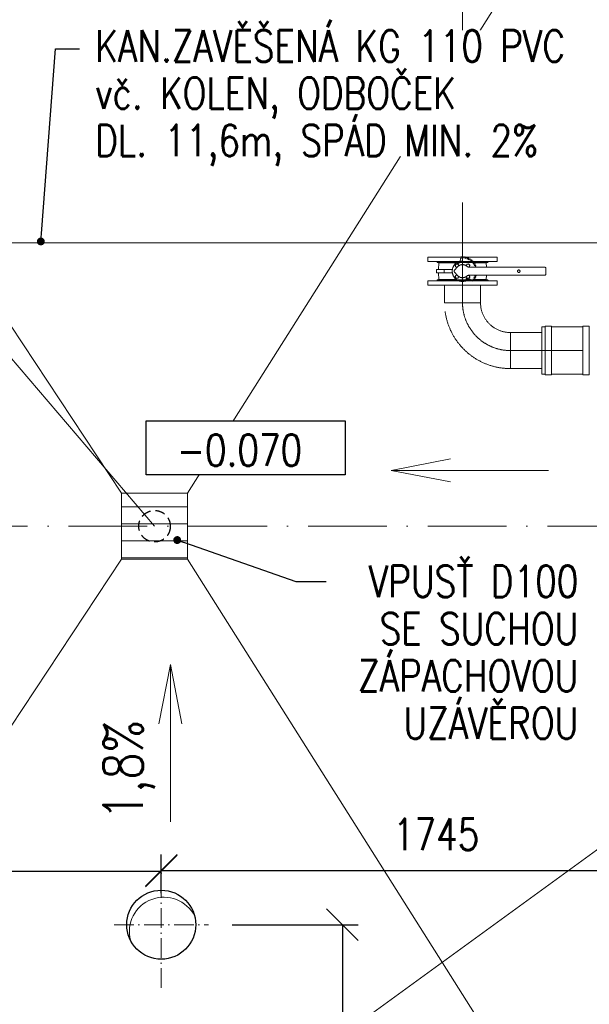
# Model space of a CAD drawing. Header units: millimetres. Extents: x -25606 to 96684, y -22894 to 47132.
# Tile 20 of 89: x 6464 to 8273, y 3441 to 6566. Entities that reach past the tile are written whole.
import ezdxf
from ezdxf import colors
from ezdxf.entities.mleader import LeaderData, LeaderLine
from ezdxf.enums import TextEntityAlignment as Align
from ezdxf.math import Vec2, Vec3

# ---------------------------------------------------------------- set-up
doc = ezdxf.new("R2010")
doc.units = ezdxf.units.MM
doc.header["$LTSCALE"] = 50
doc.set_wipeout_variables(frame=1)
for name, pattern in [('A_CARA_15', [7.6, 5, -1.3, 0, -1.3]), ('A_CARA_16', [11.4, 6, -1.8, 0, -1.8, 0, -1.8]), ('DASHDOT', [25.4, 12.7, -6.35, 0, -6.35]), ('HIDDEN', [9.525, 6.35, -3.175])]:
    doc.linetypes.add(name, pattern=pattern)
doc.layers.get('Defpoints').update_dxf_attribs({"color": 132})
for name, color, linetype, lineweight in [('AG_kanal', 8, 'G_POTR_626_PN', 13), ('CA_KOTY', 3, 'Continuous', 25), ('CA_NEVHRA', 3, 'HIDDEN', 25), ('CA_OSY', 5, 'A_CARA_15', 18), ('CA_POHHRA18', 8, 'Continuous', 18), ('CA_POHHRA25', 7, 'Continuous', 25), ('CA_SRAFY', 9, 'Continuous', 13), ('CA_TEXT25', 7, 'Continuous', 25), ('CA_TG', 9, 'A_CARA_16', 13), ('CA_ZARIZPRED', 8, 'Continuous', 18)]:
    doc.layers.add(name, color=color, linetype=linetype, lineweight=lineweight)
doc.layers.add('Obrysy', color=2, linetype='Continuous')
doc.styles.add('ARIAL', font='arial.ttf')
doc.styles.add('ROMANS', font='romans.shx', dxfattribs={"width": 0.8})
doc.linetypes.add('G_POTR_626_PN', pattern='A,0.5,-1,2,-6.5,[8,hpfmlin.shx,S=1,R=0,X=0,Y=0],-6.5,2,-1,0.5', length=20)
doc.dimstyles.new('A-50_(2.5)', dxfattribs={"dimscale": 50, "dimtxt": 2, "dimasz": 2, "dimexe": 1, "dimexo": 2, "dimgap": 0, "dimtad": 0, "dimdec": 0, "dimrnd": 1, "dimtxsty": 'ROMANS', "dimblk1": 'OBLIQUE', "dimblk2": 'OBLIQUE', "dimsah": 1, "dimcen": 2, "dimclrd": 256, "dimclre": 256, "dimclrt": 256, "dimadec": 1, "dimazin": 2, "dimtfac": 0.714286, "dimtdec": 0, "dimtmove": 0, "dimatfit": 3, "dimldrblk": 'DOTSMALL', "dimfxl": 7, "dimfxlon": 1, "dimtvp": 1.142857, "dimtfill": 1, "dimtolj": 1, "dimlwd": -1, "dimlwe": -1, "dimarcsym": 0})

# ---------------------------------------------------------------- blocks, each defined once
blk = doc.blocks.new('vpusť')
h = blk.add_hatch()
h.set_pattern_fill('ANSI31', color=256, scale=17, angle=315)
h.set_pattern_definition([(0, (-75, 0), (1e-14, 53.975), [])])
h.paths.add_polyline_path([(105, 105), (-105, 105), (-105, -105), (105, -105)])
for p, q in [((-105, 105), (-105, -105)), ((105, 105), (-105, 105)), ((105, -105), (105, 105)), ((-105, -105), (105, -105))]:
    blk.add_line(p, q)
blk = doc.blocks.new('00SPAD')
blk.add_lwpolyline([(10, 0), (0, 0), (3.761, 0.733), (0, 0), (3.761, -0.733)])
at = {"style": 'ROMANS', "width": 0.8, "flags": 8}
blk.add_attdef('SPÁD', text='', height=2.5, dxfattribs=at).set_placement((6.703, 1), align=Align.BOTTOM_CENTER)
blk = doc.blocks.new('*U183')
for p, q in [((30.3, 27.6), (33.5, 31.5)), ((-57.8, 5.1), (-82.4, 5.1)), ((-82.4, 0), (-82.4, 5.1)), ((-82.4, -5.1), (-82.4, 0)), ((-75.3, 26.4), (-76.5, 5.1)), ((-19.2, 26.4), (-75.3, 26.4)), ((-16.9, 28), (-71.2, 28)), ((-17.6, 28), (-71.2, 28)), ((-71.2, 28), (-71.2, 26.4)), ((-57.9, 0), (-57.8, 5.1)), ((-57.9, 0), (-57.8, -5.1)), ((-57.8, 5.1), (-32.3, 5.1)), ((-47.8, 26.7), (-47.8, 26.7)), ((-15.4, 13.9), (-25.6, 2.7)), ((-19.2, 23.3), (-23.3, 19.2)), ((-23.3, 19.2), (-21.8, 13.6)), ((-21.8, 13.6), (-16.9, 12.3)), ((-19.2, 23.3), (-13.6, 21.8)), ((-13.6, 21.8), (-12.3, 16.8)), ((13.6, 21.8), (12.3, 16.8)), ((19.2, 23.3), (13.6, 21.8)), ((23.3, 19.2), (19.2, 23.3)), ((21.8, 13.6), (19.5, 13)), ((19.7, 13), (44.1, 13)), ((23.3, 19.2), (21.8, 13.6)), ((22.2, 24), (27.5, 30.4)), ((27.5, 30.4), (30.3, 27.6)), ((33.3, 23.9), (36.1, 28.5)), ((33.3, 23.9), (38.7, 24.9)), ((34.9, 26.4), (75.3, 26.4)), ((35.8, 28), (71.2, 28)), ((36.1, 19.4), (39.7, 23.2)), ((36.1, 19.4), (41.2, 20.4)), ((38.3, 14.5), (42.2, 18.2)), ((38.3, 14.5), (43.8, 13.9)), ((44.1, 13), (260, 13)), ((71.2, 28), (71.2, 26.4)), ((71.2, 28), (71.2, 26.4)), ((75.3, 26.4), (76, 13)), ((265, 8), (265, 0)), ((265, 0), (265, -8)), ((-57.8, -5.1), (-82.4, -5.1)), ((-76.5, -5.1), (-75.3, -26.4)), ((-75.6, -22.3), (-75.3, -26.4)), ((-19.9, -26.4), (-75.3, -26.4)), ((-71.2, -28), (-71.2, -26.4)), ((-71.2, -28), (-71.2, -26.4)), ((-17.6, -28), (-71.2, -28)), ((-17.6, -28), (-71.2, -28)), ((-57.8, -5.1), (-32.3, -5.1)), ((-25.6, -2.7), (-15.4, -13.9)), ((-23.3, -19.2), (-21.8, -13.6)), ((-23.3, -19.2), (-19.2, -23.3)), ((-21.8, -13.6), (-16.9, -12.3)), ((-19.2, -23.3), (-13.6, -21.8)), ((-13.6, -21.8), (-12.3, -16.8)), ((13.6, -21.8), (12.3, -16.8)), ((19.2, -23.3), (13.6, -21.8)), ((19.2, -23.3), (23.3, -19.2)), ((21.8, -13.6), (19.5, -13)), ((260, -13), (19.7, -13)), ((23.3, -19.2), (21.8, -13.6)), ((27.2, -30.7), (32.2, -32.9)), ((27.2, -30.7), (32.2, -32.9)), ((27.2, -30.7), (29.3, -35.5)), ((27.2, -30.7), (29.3, -35.5)), ((30.9, -26.9), (36, -28.7)), ((30.9, -26.9), (33.3, -31.8)), ((34.2, -22.6), (39.5, -23.6)), ((34.2, -22.6), (39.5, -23.6)), ((34.2, -22.6), (37.1, -27.2)), ((34.2, -22.6), (37.1, -27.2)), ((36.5, -28), (71.2, -28)), ((36.7, -26.4), (75.3, -26.4)), ((36.8, -18), (42.2, -18.2)), ((36.8, -18), (42.2, -18.2)), ((36.8, -18), (40.2, -22.4)), ((38.9, -13), (42.8, -17)), ((71.2, -28), (71.2, -26.4)), ((76, -13), (75.3, -26.4)), ((75.5, -22.3), (75.3, -26.4)), ((-5.3, -32.3), (-6.6, -40.5)), ((-6.6, -40.5), (-4.6, -40.7)), ((-4.6, -40.7), (-5.4, -45.7)), ((-0.3, -41), (-2.3, -45.9)), ((-0.3, -41), (1.5, -46)), ((4.1, -40.8), (3.1, -45.9)), ((4.1, -40.8), (6.9, -45.5)), ((9.4, -39.9), (8.5, -45.2)), ((9.4, -39.9), (12.4, -44.3)), ((14.5, -38.3), (14.3, -43.7)), ((14.5, -38.3), (18.2, -42.2)), ((19.4, -36.1), (23.7, -39.4)), ((19.4, -36.1), (19.5, -41.7)), ((24, -33.6), (28.1, -36.5)), ((24, -33.6), (24.8, -38.8))]:
    blk.add_line(p, q)
for centre, radius in [((14, 24.2), 2), ((178.7, 0), 4), ((-14, -24.2), 2)]:
    blk.add_circle(centre, radius)
for centre, radius, start, end in [((0, 0), 32.7, 47.2303, 121.1931), ((0, 0), 46, 38.2392, 43.2417), ((0, 0), 32.7, 171.0523, 188.9477), ((0, 0), 32.7, 126.0243, 171.0523), ((-22.6, 0), 4, 137.924, 222.076), ((-17.7, 17.7), 5, 344.2801, 284.7336), ((0, 0), 32.7, 121.1931, 126.0243), ((0, 0), 20.8, 46.8523, 137.924), ((17.7, 17.7), 5, 290.7939, 195.7199), ((19.7, 21), 8, 226.8523, 270), ((0, 0), 46, 30.2698, 32.8357), ((0, 0), 46, 23.3377, 26.3532), ((0, 0), 46, 16.416, 17.6258), ((260, 8), 5, 0, 90), ((0, 0), 32.7, 188.9477, 260.7364), ((-17.7, -17.7), 5, 75.2664, 15.7199), ((0, 0), 20.8, 222.076, 313.1477), ((17.7, -17.7), 5, 164.2801, 69.2061), ((19.7, -21), 8, 90, 133.1477), ((0, 0), 46, 321.4058, 323.8225), ((0, 0), 46, 329.0686, 330.8209), ((0, 0), 46, 336.7025, 338.3403), ((260, -8), 5, 270, 0), ((0, 0), 46, 263.2283, 267.0965), ((0, 0), 46, 271.8464, 273.8433), ((0, 0), 46, 278.6189, 280.6097), ((0, 0), 46, 285.6694, 288.0861), ((0, 0), 46, 293.3321, 295.0845), ((0, 0), 46, 300.9661, 302.6039), ((0, 0), 46, 307.5828, 309.5797), ((0, 0), 46, 314.3554, 316.3462)]:
    blk.add_arc(centre, radius, start, end)
blk = doc.blocks.new('*U177')
for p, q in [((-13, 110), (0, 110)), ((-13, 110), (-13, -110)), ((0, 110), (0, -110)), ((-13, 82), (-16, 79)), ((-16, 79), (-16, -79)), ((-13, 82), (-13, 82)), ((-13, -82), (-16, -79)), ((-13, -82), (-13, -82)), ((-13, -110), (0, -110))]:
    blk.add_line(p, q)
blk = doc.blocks.new('*U181')
for p, q in [((152, 57.15), (152, -57.15)), ((57.15, -152), (-57.15, -152))]:
    blk.add_line(p, q)
for radius in [209.15, 94.85]:
    blk.add_arc((152, -152), radius, 90, 180)
blk = doc.blocks.new('tg')
at = {"linetype": 'DASHDOT', "ltscale": 0.5}
for p, q in [((3787.9, 4694.7), (3787.9, 6911.7)), ((3939.9, 4542.7), (4169.9, 4542.7))]:
    blk.add_line(p, q, dxfattribs=at)
for p, q in [((3730.8, 4694.7), (3730.8, 4750.7)), ((3845.1, 4694.7), (3845.1, 4750.7)), ((4039.9, 4599.9), (3939.9, 4599.9)), ((3939.9, 4599.9), (3939.9, 4485.6)), ((4039.9, 4467.9), (4039.9, 4617.6)), ((4039.9, 4617.6), (4049.9, 4617.6)), ((4049.9, 4619.6), (4069.9, 4619.6)), ((4049.9, 4465.9), (4049.9, 4619.6)), ((4049.9, 4619.6), (4069.9, 4619.6)), ((4069.9, 4619.6), (4069.9, 4465.9)), ((4069.9, 4617.6), (4169.9, 4617.6)), ((4169.9, 4619.6), (4189.9, 4619.6)), ((4169.9, 4465.9), (4169.9, 4619.6)), ((4169.9, 4619.6), (4189.9, 4619.6)), ((4189.9, 4619.6), (4189.9, 4465.9)), ((4189.9, 4617.6), (4190.9, 4617.6)), ((4039.9, 4485.6), (3939.9, 4485.6)), ((4039.9, 4467.9), (4049.9, 4467.9)), ((4049.9, 4465.9), (4069.9, 4465.9)), ((4069.9, 4467.9), (4169.9, 4467.9)), ((4169.9, 4465.9), (4189.9, 4465.9)), ((4189.9, 4467.9), (4190.9, 4467.9))]:
    blk.add_line(p, q)
blk.add_arc((3939.9, 4694.7), 152, 180, 270, dxfattribs=at)
at = {"xscale": -1}
for name, p, rotation in [('*U177', (3787.9, 4838.7), 269.9999999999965), ('*U183', (3787.9, 4794.7), 180), ('*U181', (3787.9, 4542.7), 180)]:
    blk.add_blockref(name, p, dxfattribs=dict(at, rotation=rotation))
at = {"rotation": 269.9999999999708}
blk.add_blockref('*U177', (3787.9, 4750.7), dxfattribs=at)
blk = doc.blocks.new('vk')
blk.add_lwpolyline([(-595.2, 343.8), (668.8, 343.8), (668.8, 0), (-595.2, 0)], close=True)
blk.add_wipeout([(-595.2, 343.8), (668.8, 343.8), (668.8, 0), (-595.2, 0)])
blk.add_lwpolyline([(-595.2, 343.8), (668.8, 343.8), (668.8, 0), (-595.2, 0)], close=True)
at = {"style": 'ARIAL'}
blk.add_attdef('VÝŠKOVÁ_KOTA', text='', height=200, dxfattribs=at).set_placement((-1.8, 57.4), align=Align.CENTER)
blk = doc.blocks.new('_Dot')
at = {"layer": 'Obrysy', "color": 0, "lineweight": -2}
blk.add_line((-0.5, 0), (-1, 0), dxfattribs=at)
at = {"layer": 'Obrysy', "color": 0, "const_width": 0.5}
blk.add_lwpolyline([(-0.25, 0, 1), (0.25, 0, 1)], format="xyb", close=True, dxfattribs=at)
blk = doc.blocks.new('_Oblique')
at = {"color": 0, "linetype": 'ByBlock', "lineweight": -2}
blk.add_line((-0.5, -0.5), (0.5, 0.5), dxfattribs=at)
blk = doc.blocks.new('*D267')
at = {"layer": 'CA_KOTY', "transparency": 16777216}
for p, q in [((5678.8, 4183.3), (5678.8, 3813.6)), ((6913.8, 3793.3), (6913.8, 3913.6)), ((5678.8, 3863.6), (6913.8, 3863.6))]:
    blk.add_line(p, q, dxfattribs=at)
at = {"layer": 'Defpoints', "color": 0, "transparency": 16777216}
for p in [(5678.8, 4283.3), (6913.8, 3863.6), (6913.8, 3693.3)]:
    blk.add_point(p, dxfattribs=at)
at = {"layer": 'CA_KOTY', "transparency": 16777216, "xscale": 100, "yscale": 100, "zscale": 100, "rotation": 180}
blk.add_blockref('_Oblique', (5678.8, 3863.6), dxfattribs=at)
at = {"layer": 'CA_KOTY', "transparency": 16777216, "xscale": 100, "yscale": 100, "zscale": 100}
blk.add_blockref('_Oblique', (6913.8, 3863.6), dxfattribs=at)
at = {"layer": 'CA_KOTY', "transparency": 16777216, "insert": (6296.3, 3977.9), "char_height": 100, "attachment_point": 5, "style": 'ROMANS', "bg_fill": 3, "box_fill_scale": 1.1, "bg_fill_color": 256, "bg_fill_true_color": 13158600, "bg_fill_transparency": 0}
blk.add_mtext('\\A1;1235', dxfattribs=at)
blk = doc.blocks.new('_DotSmall')
at = {"color": 0, "linetype": 'ByBlock', "const_width": 0.5}
blk.add_lwpolyline([(-0.0625, 0, 1), (0.0625, 0, 1)], format="xyb", close=True, dxfattribs=at)
blk = doc.blocks.new('*D269')
at = {"layer": 'CA_KOTY', "transparency": 16777216}
for p, q in [((8658.8, 3958.3), (8658.8, 3815.6)), ((6913.8, 3793.3), (6913.8, 3915.6)), ((6913.8, 3865.6), (8658.8, 3865.6))]:
    blk.add_line(p, q, dxfattribs=at)
at = {"layer": 'Defpoints', "color": 0, "transparency": 16777216}
for p in [(8658.8, 4058.3), (8658.8, 3865.6), (6913.8, 3693.3)]:
    blk.add_point(p, dxfattribs=at)
at = {"layer": 'CA_KOTY', "transparency": 16777216, "xscale": 100, "yscale": 100, "zscale": 100, "rotation": 180}
blk.add_blockref('_Oblique', (6913.8, 3865.6), dxfattribs=at)
at = {"layer": 'CA_KOTY', "transparency": 16777216, "xscale": 100, "yscale": 100, "zscale": 100}
blk.add_blockref('_Oblique', (8658.8, 3865.6), dxfattribs=at)
at = {"layer": 'CA_KOTY', "transparency": 16777216, "insert": (7786.3, 3979.9), "char_height": 100, "attachment_point": 5, "style": 'ROMANS', "bg_fill": 3, "box_fill_scale": 1.1, "bg_fill_color": 256, "bg_fill_true_color": 13158600, "bg_fill_transparency": 0}
blk.add_mtext('\\A1;1745', dxfattribs=at)
blk = doc.blocks.new('*D270')
at = {"layer": 'CA_KOTY', "transparency": 16777216}
for p, q in [((7138.8, 3693.3), (7538.8, 3693.3)), ((7488.8, 3693.3), (7488.8, 958.3)), ((7838.8, 958.3), (7438.8, 958.3))]:
    blk.add_line(p, q, dxfattribs=at)
at = {"layer": 'Defpoints', "color": 0, "transparency": 16777216}
for p in [(6913.8, 3693.3), (7488.8, 958.3), (9412.2, 958.3)]:
    blk.add_point(p, dxfattribs=at)
at = {"layer": 'CA_KOTY', "transparency": 16777216, "xscale": 100, "yscale": 100, "zscale": 100}
for p, rotation in [((7488.8, 3693.3), 90), ((7488.8, 958.3), 270)]:
    blk.add_blockref('_Oblique', p, dxfattribs=dict(at, rotation=rotation))
at = {"layer": 'CA_KOTY', "transparency": 16777216, "insert": (7374.5, 2325.8), "char_height": 100, "attachment_point": 5, "rotation": 90, "style": 'ROMANS', "bg_fill": 3, "box_fill_scale": 1.1, "bg_fill_color": 256, "bg_fill_true_color": 13158600, "bg_fill_transparency": 0}
blk.add_mtext('\\A1;2735', dxfattribs=at)

msp = doc.modelspace()

# ---------------------------------------------------------------- linework, layer by layer
at = {"layer": 'AG_kanal', "ltscale": 0.7}
msp.add_lwpolyline([(3421.41, 6146.16), (3587.62, 5858.28), (11756.86, 5858.28)], dxfattribs=at)
at = {"layer": 'CA_NEVHRA', "ltscale": 0.1}
msp.add_circle((6892.48, 4958.28), 50, dxfattribs=at)
at = {"layer": 'CA_OSY'}
msp.add_line((3958.76, 4958.28), (15458.76, 4958.28), dxfattribs=at)
at = {"layer": 'CA_OSY', "ltscale": 0.25}
for p, q in [((6913.76, 3492.8), (6913.76, 3893.77)), ((6764.27, 3693.28), (7063.24, 3693.28))]:
    msp.add_line(p, q, dxfattribs=at)
at = {"layer": 'CA_POHHRA18'}
for p, q in [((6787.48, 5063.28), (4208.76, 8958.28)), ((6997.48, 5063.28), (9458.76, 8958.28)), ((4208.76, 958.28), (6787.48, 4853.28)), ((9458.76, 958.28), (6997.48, 4853.28))]:
    msp.add_line(p, q, dxfattribs=at)
at = {"layer": 'CA_POHHRA25'}
msp.add_circle((6913.76, 3693.28), 109.55, dxfattribs=at)
at = {"layer": 'CA_SRAFY'}
msp.add_arc((6922.06, 3671.16), 109.55, 26.7559, 194.37571, dxfattribs=at)

# ---------------------------------------------------------------- block references
at = {"layer": 'CA_POHHRA18', "xscale": 50, "yscale": 50, "zscale": 50}
msp.add_blockref('00SPAD', (7643.45, 5135.34), dxfattribs=at)
at = {"layer": 'CA_POHHRA18'}
ref = msp.add_blockref('00SPAD', (6942.72, 4519.52), dxfattribs=dict(at, xscale=-50, yscale=50, zscale=50, rotation=90))
ref.add_attrib('SPÁD', '1,8%', dxfattribs={"layer": '0', "height": 125, "rotation": 90, "style": 'ROMANS', "width": 0.8}).set_placement((6892.72, 4184.38), align=Align.BOTTOM_CENTER)
at = {"layer": 'CA_TG'}
msp.add_blockref('tg', (4082.27, 973.28), dxfattribs=at)
at = {"layer": 'CA_ZARIZPRED'}
msp.add_blockref('vpusť', (6892.48, 4958.28), dxfattribs=at)

# ---------------------------------------------------------------- next in the draw order: block references
at = {"layer": 'CA_KOTY'}
ref = msp.add_blockref('vk', (7163.24, 5120.91), dxfattribs=dict(at, xscale=0.5, yscale=0.5, zscale=0.5))
ref.add_attrib('VÝŠKOVÁ_KOTA', '-0.070', dxfattribs={"height": 100, "style": 'ROMANS', "width": 0.8}).set_placement((7162.34, 5149.6), align=Align.CENTER)

# ---------------------------------------------------------------- next in the draw order: linework, layer by layer
at = {"layer": 'AG_kanal', "color": 252, "ltscale": 0.7, "flags": 128}
msp.add_lwpolyline([(6892.48, 4958.28), (6124.31, 5858.28)], dxfattribs=at)
at = {"layer": 'CA_SRAFY'}
msp.add_line((4208.76, 958.28), (15208.76, 8958.28), dxfattribs=at)

# ---------------------------------------------------------------- next in the draw order: leaders
at = {"layer": 'CA_TEXT25'}
ml = msp.add_multileader_mtext('Standard', dxfattribs=at)
ml.set_content('\\A1;PROSTUPY PRO TG POTRUBÍ\\P-JÁDROVÝ VÝVRT', color=256, style='ROMANS')
ml.set_leader_properties()
ml.set_arrow_properties(name='DOT')
ml.build(insert=Vec2(0, 0))
ml.multileader.update_dxf_attribs({"dogleg_length": 50, "arrow_head_size": 25})
ctx = ml.context
ctx.base_point, ctx.char_height, ctx.arrow_head_size, ctx.landing_gap_size, ctx.plane_origin = Vec3(5743, 7368.71), 100, 25, 50, Vec3(-8175.44, -8374.9)
notes = []
notes.append((ctx, [(0, (1, 1, 0), (5666.39, 7368.71), (1, 0), 76.61, [(1, [(5498.76, 6238.28)], 0, [])])]))
ctx.mtext.insert, ctx.mtext.defined_height, ctx.mtext.line_spacing_factor, ctx.mtext.line_spacing_style, ctx.mtext.flow_direction = Vec3(5793, 7418.71), 1.341504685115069e-11, 0.9, 2, 5
ctx.mtext.has_bg_fill, ctx.mtext.bg_color, ctx.mtext.bg_scale_factor, ctx.mtext.bg_transparency, ctx.mtext.use_window_bg_color = 1, -1073741824, 1, 0, 1
ml = msp.add_multileader_mtext('Standard', dxfattribs=at)
ml.set_content('\\A1;VPUSŤ D100\\PSE SUCHOU\\PZÁPACHOVOU\\PUZÁVĚROU', color=256, style='ROMANS')
ml.set_leader_properties()
ml.set_arrow_properties(name='DOT')
ml.build(insert=Vec2(0, 0))
ml.multileader.update_dxf_attribs({"dogleg_length": 50, "arrow_head_size": 25})
ctx = ml.context
ctx.base_point, ctx.char_height, ctx.arrow_head_size, ctx.landing_gap_size, ctx.plane_origin = Vec3(7437.45, 4783.22), 100, 25, 50, Vec3(-6930.97, -10270.23)
ctx.text_align_type = 2
notes.append((ctx, [(0, (1, 1, 0), (7341.43, 4783.22), (1, 0), 96.03, [(1, [(6964.39, 4914.4)], 0, [])])]))
ctx.mtext.insert, ctx.mtext.defined_height, ctx.mtext.alignment, ctx.mtext.line_spacing_factor, ctx.mtext.line_spacing_style, ctx.mtext.flow_direction = Vec3(8237.93, 4833.22), 1.341504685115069e-11, 3, 0.9, 2, 5
ctx.mtext.has_bg_fill, ctx.mtext.bg_color, ctx.mtext.bg_scale_factor, ctx.mtext.bg_transparency, ctx.mtext.use_window_bg_color = 1, -1073741824, 1, 0, 1
for ctx, leaders in notes:
    for number, flags, end, landing, length, lines in leaders:
        leader = LeaderData()
        leader.index, (leader.has_last_leader_line, leader.has_dogleg_vector, leader.attachment_direction) = number, flags
        leader.last_leader_point, leader.dogleg_vector, leader.dogleg_length = Vec3(end), Vec3(landing), length
        for number, points, colour, breaks in lines:
            line = LeaderLine()
            line.index, line.vertices, line.color, line.breaks = number, Vec3.list(points), colors.encode_raw_color(colour), breaks
            leader.lines.append(line)
        ctx.leaders.append(leader)

# ---------------------------------------------------------------- next in the draw order: dimensions: what is measured, and where the dimension line sits
at = {"layer": 'CA_KOTY'}
dim = msp.add_linear_dim(base=(6913.76, 3863.65), p1=(5678.76, 4283.28), p2=(6913.76, 3693.28), dimstyle='A-50_(2.5)', override={"dimtmove": 1}, dxfattribs=at)
dim.commit()
dim.dimension.update_dxf_attribs({"geometry": '*D267', "text_midpoint": (6296.26, 3977.93)})

# ---------------------------------------------------------------- next in the draw order: leaders
at = {"layer": 'CA_TEXT25'}
ml = msp.add_multileader_mtext('Standard', dxfattribs=at)
ml.set_content('\\A1;KAN.ZAVĚŠENÁ KG 110 PVC\\Pvč. KOLEN, ODBOČEK \\PDL. 11,6m, SPÁD MIN. 2%', color=256, style='ROMANS')
ml.set_leader_properties()
ml.set_arrow_properties(name='DOT')
ml.build(insert=Vec2(0, 0))
ml.multileader.update_dxf_attribs({"dogleg_length": 76.61, "arrow_head_size": 25})
ctx = ml.context
ctx.base_point, ctx.char_height, ctx.arrow_head_size, ctx.landing_gap_size, ctx.plane_origin = Vec3(6654.2, 6473.43), 100, 25, 50, Vec3(-9444.16, -10015.34)
notes = []
notes.append((ctx, [(0, (1, 1, 0), (6577.59, 6473.43), (1, 0), 76.61, [(1, [(6531.46, 5862.32)], 0, [])])]))
ctx.mtext.insert, ctx.mtext.defined_height, ctx.mtext.line_spacing_factor, ctx.mtext.line_spacing_style, ctx.mtext.flow_direction = Vec3(6704.2, 6532.96), 50, 0.9, 2, 5
ctx.mtext.has_bg_fill, ctx.mtext.bg_color, ctx.mtext.bg_scale_factor, ctx.mtext.bg_transparency, ctx.mtext.use_window_bg_color = 1, -1073741824, 1, 0, 1
for ctx, leaders in notes:
    for number, flags, end, landing, length, lines in leaders:
        leader = LeaderData()
        leader.index, (leader.has_last_leader_line, leader.has_dogleg_vector, leader.attachment_direction) = number, flags
        leader.last_leader_point, leader.dogleg_vector, leader.dogleg_length = Vec3(end), Vec3(landing), length
        for number, points, colour, breaks in lines:
            line = LeaderLine()
            line.index, line.vertices, line.color, line.breaks = number, Vec3.list(points), colors.encode_raw_color(colour), breaks
            leader.lines.append(line)
        ctx.leaders.append(leader)

# ---------------------------------------------------------------- next in the draw order: dimensions: what is measured, and where the dimension line sits
at = {"layer": 'CA_KOTY'}
dim = msp.add_linear_dim(base=(8658.76, 3865.59), p1=(6913.76, 3693.28), p2=(8658.76, 4058.28), dimstyle='A-50_(2.5)', dxfattribs=at)
dim.commit()
dim.dimension.update_dxf_attribs({"geometry": '*D269', "text_midpoint": (7786.26, 3979.87)})

# ---------------------------------------------------------------- next in the draw order: dimensions: what is measured, and where the dimension line sits
dim = msp.add_linear_dim(base=(7488.79, 958.28), p1=(6913.76, 3693.28), p2=(9412.21, 958.28), angle=90, dimstyle='A-50_(2.5)', dxfattribs=at)
dim.commit()
dim.dimension.update_dxf_attribs({"geometry": '*D270', "text_midpoint": (7374.5, 2325.78)})

doc.saveas('drawing.dxf')
